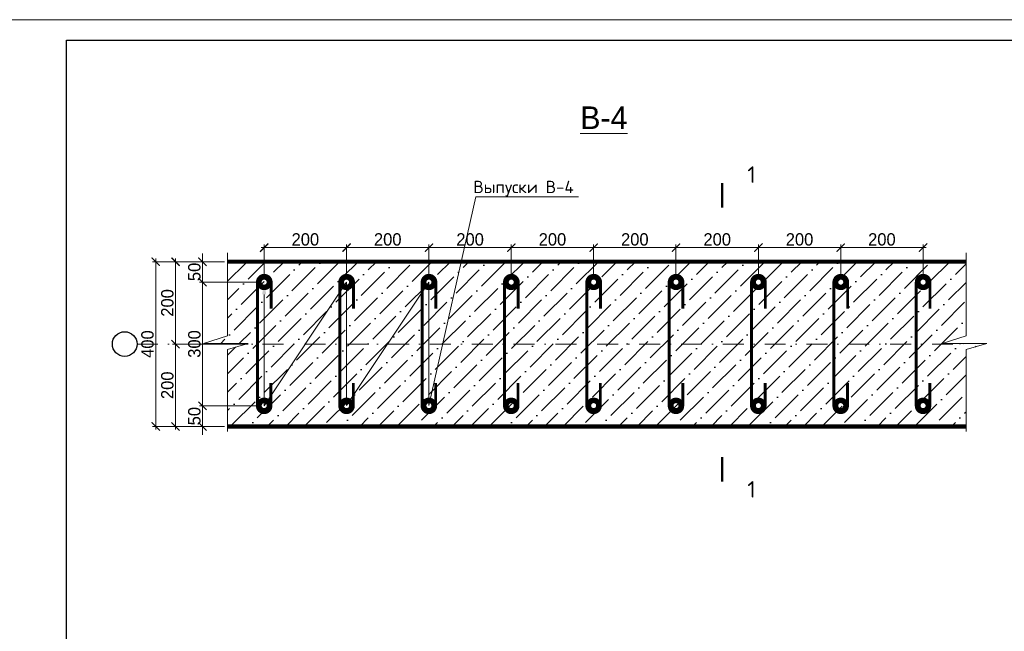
# Model space of a CAD drawing. Header units: millimetres. Extents: x -33345 to 4712671, y -3392 to 121473.
# Tile 196 of 256: x 1060054 to 1083964, y 59351 to 74201. Entities that reach past the tile are written whole.
import ezdxf
from ezdxf import colors
from ezdxf.entities.mleader import LeaderData, LeaderLine
from ezdxf.enums import TextEntityAlignment as Align
from ezdxf.math import Vec2, Vec3

# ---------------------------------------------------------------- set-up
doc = ezdxf.new("R2010")
doc.units = ezdxf.units.MM
doc.linetypes.add('DASHDOTX2', pattern=[50.8, 25.4, -12.7, 0, -12.7])
doc.layers.add('_линия', color=7, linetype='Continuous')
for name, color, linetype, lineweight in [('Lina', 7, 'Continuous', 20), ('Stena', 7, 'Continuous', 50), ('КЖ Текст', 250, 'Continuous', 15)]:
    doc.layers.add(name, color=color, linetype=linetype, lineweight=lineweight)
doc.styles.add('Arch-Dim', font='isocpeui.ttf', dxfattribs={"height": 200})
doc.styles.add('ISO', font='isocpeui.ttf')
doc.styles.add('RomanS', font='romans.shx')
doc.styles.add('X-U-RW-01$0$StyleROMANS', font='GOTHIC.TTF')
doc.dimstyles.new('Aec-Arch-M-100', dxfattribs={"dimscale": 100, "dimtxt": 2.5, "dimasz": 2, "dimexe": 1.5, "dimexo": 1.5, "dimgap": 0.8, "dimtad": 1, "dimdec": 0, "dimzin": 3, "dimdsep": 46, "dimtxsty": 'Arch-Dim', "dimblk": 'ARCHTICK', "dimcen": 2.5, "dimdle": 1.5, "dimazin": 2, "dimtfac": 0.75, "dimtdec": 0, "dimtix": 1, "dimtmove": 2, "dimatfit": 2, "dimfxl": 1, "dimtolj": 1, "dimtzin": 0, "dimarcsym": 0})

# ---------------------------------------------------------------- blocks, each defined once
blk = doc.blocks.new('_ArchTick')
at = {"color": 0, "linetype": 'ByBlock', "const_width": 0.15}
blk.add_lwpolyline([(-0.5, -0.5), (0.5, 0.5)], dxfattribs=at)
blk = doc.blocks.new('*D1600')
at = {"color": 0, "lineweight": 13, "transparency": 16777216}
for p, q in [((1065602, 66325), (1063763, 66325)), ((1063838, 64250), (1063838, 66400)), ((1065027, 64325), (1063763, 64325))]:
    blk.add_line(p, q, dxfattribs=at)
at = {"layer": 'Defpoints', "color": 0, "transparency": 16777216}
for p in [(1063838, 66325), (1065677, 66325), (1065102, 64325)]:
    blk.add_point(p, dxfattribs=at)
at = {"color": 0, "lineweight": 13, "transparency": 16777216, "xscale": 200, "yscale": 200, "zscale": 200}
for p, rotation in [((1063838, 66325), 90), ((1063838, 64325), 270)]:
    blk.add_blockref('_ArchTick', p, dxfattribs=dict(at, rotation=rotation))
at = {"color": 0, "lineweight": 13, "transparency": 16777216, "insert": (1063640, 65325), "char_height": 300, "attachment_point": 5, "rotation": 90, "style": 'X-U-RW-01$0$StyleROMANS'}
blk.add_mtext('\\A1;200', dxfattribs=at)
blk = doc.blocks.new('*D1601')
at = {"color": 0, "lineweight": 13, "transparency": 16777216}
for p, q in [((1063838, 66250), (1063838, 68400)), ((1065027, 68325), (1063763, 68325)), ((1065602, 66325), (1063763, 66325))]:
    blk.add_line(p, q, dxfattribs=at)
at = {"layer": 'Defpoints', "color": 0, "transparency": 16777216}
for p in [(1063838, 68325), (1065102, 68325), (1065677, 66325)]:
    blk.add_point(p, dxfattribs=at)
at = {"color": 0, "lineweight": 13, "transparency": 16777216, "xscale": 200, "yscale": 200, "zscale": 200}
for p, rotation in [((1063838, 68325), 90), ((1063838, 66325), 270)]:
    blk.add_blockref('_ArchTick', p, dxfattribs=dict(at, rotation=rotation))
at = {"color": 0, "lineweight": 13, "transparency": 16777216, "insert": (1063640, 67325), "char_height": 300, "attachment_point": 5, "rotation": 90, "style": 'X-U-RW-01$0$StyleROMANS'}
blk.add_mtext('\\A1;200', dxfattribs=at)
blk = doc.blocks.new('*D1602')
at = {"color": 0, "lineweight": 13, "transparency": 16777216}
for p, q in [((1063356, 64250), (1063356, 68400)), ((1065027, 68325), (1063281, 68325)), ((1065027, 64325), (1063281, 64325))]:
    blk.add_line(p, q, dxfattribs=at)
at = {"layer": 'Defpoints', "color": 0, "transparency": 16777216}
for p in [(1063356, 68325), (1065102, 68325), (1065102, 64325)]:
    blk.add_point(p, dxfattribs=at)
at = {"color": 0, "lineweight": 13, "transparency": 16777216, "xscale": 200, "yscale": 200, "zscale": 200}
for p, rotation in [((1063356, 68325), 90), ((1063356, 64325), 270)]:
    blk.add_blockref('_ArchTick', p, dxfattribs=dict(at, rotation=rotation))
at = {"color": 0, "lineweight": 13, "transparency": 16777216, "insert": (1063158, 66325), "char_height": 300, "attachment_point": 5, "rotation": 90, "style": 'X-U-RW-01$0$StyleROMANS'}
blk.add_mtext('\\A1;400', dxfattribs=at)
blk = doc.blocks.new('*D1603')
at = {"color": 0, "lineweight": 13, "transparency": 16777216}
for p, q in [((1065916, 68667), (1068066, 68667)), ((1065991, 67904), (1065991, 68742)), ((1067991, 67904), (1067991, 68742))]:
    blk.add_line(p, q, dxfattribs=at)
at = {"layer": 'Defpoints', "color": 0, "transparency": 16777216}
for p in [(1067991, 68667), (1065991, 67829), (1067991, 67829)]:
    blk.add_point(p, dxfattribs=at)
at = {"color": 0, "lineweight": 13, "transparency": 16777216, "xscale": 200, "yscale": 200, "zscale": 200, "rotation": 180}
blk.add_blockref('_ArchTick', (1065991, 68667), dxfattribs=at)
at = {"color": 0, "lineweight": 13, "transparency": 16777216, "xscale": 200, "yscale": 200, "zscale": 200}
blk.add_blockref('_ArchTick', (1067991, 68667), dxfattribs=at)
at = {"color": 0, "lineweight": 13, "transparency": 16777216, "insert": (1066991, 68865), "char_height": 300, "attachment_point": 5, "style": 'X-U-RW-01$0$StyleROMANS'}
blk.add_mtext('\\A1;200', dxfattribs=at)
blk = doc.blocks.new('*D1604')
at = {"color": 0, "lineweight": 13, "transparency": 16777216}
for p, q in [((1067916, 68667), (1070066, 68667)), ((1067991, 67904), (1067991, 68742)), ((1069991, 67904), (1069991, 68742))]:
    blk.add_line(p, q, dxfattribs=at)
at = {"layer": 'Defpoints', "color": 0, "transparency": 16777216}
for p in [(1069991, 68667), (1067991, 67829), (1069991, 67829)]:
    blk.add_point(p, dxfattribs=at)
at = {"color": 0, "lineweight": 13, "transparency": 16777216, "xscale": 200, "yscale": 200, "zscale": 200, "rotation": 180}
blk.add_blockref('_ArchTick', (1067991, 68667), dxfattribs=at)
at = {"color": 0, "lineweight": 13, "transparency": 16777216, "xscale": 200, "yscale": 200, "zscale": 200}
blk.add_blockref('_ArchTick', (1069991, 68667), dxfattribs=at)
at = {"color": 0, "lineweight": 13, "transparency": 16777216, "insert": (1068991, 68865), "char_height": 300, "attachment_point": 5, "style": 'X-U-RW-01$0$StyleROMANS'}
blk.add_mtext('\\A1;200', dxfattribs=at)
blk = doc.blocks.new('*D1605')
at = {"color": 0, "lineweight": 13, "transparency": 16777216}
for p, q in [((1069916, 68667), (1072066, 68667)), ((1069991, 67904), (1069991, 68742)), ((1071991, 67904), (1071991, 68742))]:
    blk.add_line(p, q, dxfattribs=at)
at = {"layer": 'Defpoints', "color": 0, "transparency": 16777216}
for p in [(1071991, 68667), (1069991, 67829), (1071991, 67829)]:
    blk.add_point(p, dxfattribs=at)
at = {"color": 0, "lineweight": 13, "transparency": 16777216, "xscale": 200, "yscale": 200, "zscale": 200, "rotation": 180}
blk.add_blockref('_ArchTick', (1069991, 68667), dxfattribs=at)
at = {"color": 0, "lineweight": 13, "transparency": 16777216, "xscale": 200, "yscale": 200, "zscale": 200}
blk.add_blockref('_ArchTick', (1071991, 68667), dxfattribs=at)
at = {"color": 0, "lineweight": 13, "transparency": 16777216, "insert": (1070991, 68865), "char_height": 300, "attachment_point": 5, "style": 'X-U-RW-01$0$StyleROMANS'}
blk.add_mtext('\\A1;200', dxfattribs=at)
blk = doc.blocks.new('*D1606')
at = {"color": 0, "lineweight": 13, "transparency": 16777216}
for p, q in [((1071916, 68667), (1074066, 68667)), ((1071991, 67904), (1071991, 68742)), ((1073991, 67904), (1073991, 68742))]:
    blk.add_line(p, q, dxfattribs=at)
at = {"layer": 'Defpoints', "color": 0, "transparency": 16777216}
for p in [(1073991, 68667), (1071991, 67829), (1073991, 67829)]:
    blk.add_point(p, dxfattribs=at)
at = {"color": 0, "lineweight": 13, "transparency": 16777216, "xscale": 200, "yscale": 200, "zscale": 200, "rotation": 180}
blk.add_blockref('_ArchTick', (1071991, 68667), dxfattribs=at)
at = {"color": 0, "lineweight": 13, "transparency": 16777216, "xscale": 200, "yscale": 200, "zscale": 200}
blk.add_blockref('_ArchTick', (1073991, 68667), dxfattribs=at)
at = {"color": 0, "lineweight": 13, "transparency": 16777216, "insert": (1072991, 68865), "char_height": 300, "attachment_point": 5, "style": 'X-U-RW-01$0$StyleROMANS'}
blk.add_mtext('\\A1;200', dxfattribs=at)
blk = doc.blocks.new('*D1607')
at = {"color": 0, "lineweight": 13, "transparency": 16777216}
for p, q in [((1073916, 68667), (1076066, 68667)), ((1073991, 67904), (1073991, 68742)), ((1075991, 67904), (1075991, 68742))]:
    blk.add_line(p, q, dxfattribs=at)
at = {"layer": 'Defpoints', "color": 0, "transparency": 16777216}
for p in [(1075991, 68667), (1073991, 67829), (1075991, 67829)]:
    blk.add_point(p, dxfattribs=at)
at = {"color": 0, "lineweight": 13, "transparency": 16777216, "xscale": 200, "yscale": 200, "zscale": 200, "rotation": 180}
blk.add_blockref('_ArchTick', (1073991, 68667), dxfattribs=at)
at = {"color": 0, "lineweight": 13, "transparency": 16777216, "xscale": 200, "yscale": 200, "zscale": 200}
blk.add_blockref('_ArchTick', (1075991, 68667), dxfattribs=at)
at = {"color": 0, "lineweight": 13, "transparency": 16777216, "insert": (1074991, 68865), "char_height": 300, "attachment_point": 5, "style": 'X-U-RW-01$0$StyleROMANS'}
blk.add_mtext('\\A1;200', dxfattribs=at)
blk = doc.blocks.new('*D1608')
at = {"color": 0, "lineweight": 13, "transparency": 16777216}
for p, q in [((1077916, 68667), (1080066, 68667)), ((1077991, 67904), (1077991, 68742)), ((1079991, 67904), (1079991, 68742))]:
    blk.add_line(p, q, dxfattribs=at)
at = {"layer": 'Defpoints', "color": 0, "transparency": 16777216}
for p in [(1079991, 68667), (1077991, 67829), (1079991, 67829)]:
    blk.add_point(p, dxfattribs=at)
at = {"color": 0, "lineweight": 13, "transparency": 16777216, "xscale": 200, "yscale": 200, "zscale": 200, "rotation": 180}
blk.add_blockref('_ArchTick', (1077991, 68667), dxfattribs=at)
at = {"color": 0, "lineweight": 13, "transparency": 16777216, "xscale": 200, "yscale": 200, "zscale": 200}
blk.add_blockref('_ArchTick', (1079991, 68667), dxfattribs=at)
at = {"color": 0, "lineweight": 13, "transparency": 16777216, "insert": (1078991, 68865), "char_height": 300, "attachment_point": 5, "style": 'X-U-RW-01$0$StyleROMANS'}
blk.add_mtext('\\A1;200', dxfattribs=at)
blk = doc.blocks.new('*D1609')
at = {"color": 0, "lineweight": 13, "transparency": 16777216}
for p, q in [((1079916, 68667), (1082066, 68667)), ((1079991, 67904), (1079991, 68742)), ((1081991, 67904), (1081991, 68742))]:
    blk.add_line(p, q, dxfattribs=at)
at = {"layer": 'Defpoints', "color": 0, "transparency": 16777216}
for p in [(1081991, 68667), (1079991, 67829), (1081991, 67829)]:
    blk.add_point(p, dxfattribs=at)
at = {"color": 0, "lineweight": 13, "transparency": 16777216, "xscale": 200, "yscale": 200, "zscale": 200, "rotation": 180}
blk.add_blockref('_ArchTick', (1079991, 68667), dxfattribs=at)
at = {"color": 0, "lineweight": 13, "transparency": 16777216, "xscale": 200, "yscale": 200, "zscale": 200}
blk.add_blockref('_ArchTick', (1081991, 68667), dxfattribs=at)
at = {"color": 0, "lineweight": 13, "transparency": 16777216, "insert": (1080991, 68865), "char_height": 300, "attachment_point": 5, "style": 'X-U-RW-01$0$StyleROMANS'}
blk.add_mtext('\\A1;200', dxfattribs=at)
blk = doc.blocks.new('*D1619')
at = {"color": 0, "lineweight": 13, "transparency": 16777216}
for p, q in [((1075916, 68667), (1078068, 68667)), ((1075991, 67904), (1075991, 68742)), ((1077993, 67903), (1077993, 68742))]:
    blk.add_line(p, q, dxfattribs=at)
at = {"layer": 'Defpoints', "color": 0, "transparency": 16777216}
for p in [(1077993, 68667), (1075991, 67829), (1077993, 67828)]:
    blk.add_point(p, dxfattribs=at)
at = {"color": 0, "lineweight": 13, "transparency": 16777216, "xscale": 200, "yscale": 200, "zscale": 200, "rotation": 180}
blk.add_blockref('_ArchTick', (1075991, 68667), dxfattribs=at)
at = {"color": 0, "lineweight": 13, "transparency": 16777216, "xscale": 200, "yscale": 200, "zscale": 200}
blk.add_blockref('_ArchTick', (1077993, 68667), dxfattribs=at)
at = {"color": 0, "lineweight": 13, "transparency": 16777216, "insert": (1076992, 68865), "char_height": 300, "attachment_point": 5, "style": 'X-U-RW-01$0$StyleROMANS'}
blk.add_mtext('\\A1;200', dxfattribs=at)
blk = doc.blocks.new('*D1620')
at = {"color": 0, "lineweight": 13, "transparency": 16777216}
for p, q in [((1065786, 64824), (1064418, 64824)), ((1064493, 64824), (1064493, 65024)), ((1064493, 64325), (1064493, 64824)), ((1064898, 64325), (1064418, 64325)), ((1064493, 64325), (1064493, 64125))]:
    blk.add_line(p, q, dxfattribs=at)
at = {"layer": 'Defpoints', "color": 0, "transparency": 16777216}
for p in [(1064493, 64824), (1065861, 64824), (1064973, 64325)]:
    blk.add_point(p, dxfattribs=at)
at = {"color": 0, "lineweight": 13, "transparency": 16777216, "xscale": 200, "yscale": 200, "zscale": 200}
for p, rotation in [((1064493, 64824), 270), ((1064493, 64325), 90)]:
    blk.add_blockref('_ArchTick', p, dxfattribs=dict(at, rotation=rotation))
at = {"color": 0, "lineweight": 13, "transparency": 16777216, "insert": (1064296, 64575), "char_height": 300, "attachment_point": 5, "rotation": 90, "style": 'X-U-RW-01$0$StyleROMANS'}
blk.add_mtext('\\A1;50', dxfattribs=at)
blk = doc.blocks.new('*D1621')
at = {"color": 0, "lineweight": 13, "transparency": 16777216}
for p, q in [((1064493, 64749), (1064493, 67904)), ((1065787, 67829), (1064418, 67829)), ((1065786, 64824), (1064418, 64824))]:
    blk.add_line(p, q, dxfattribs=at)
at = {"layer": 'Defpoints', "color": 0, "transparency": 16777216}
for p in [(1064493, 67829), (1065862, 67829), (1065861, 64824)]:
    blk.add_point(p, dxfattribs=at)
at = {"color": 0, "lineweight": 13, "transparency": 16777216, "xscale": 200, "yscale": 200, "zscale": 200}
for p, rotation in [((1064493, 67829), 90), ((1064493, 64824), 270)]:
    blk.add_blockref('_ArchTick', p, dxfattribs=dict(at, rotation=rotation))
at = {"color": 0, "lineweight": 13, "transparency": 16777216, "insert": (1064296, 66327), "char_height": 300, "attachment_point": 5, "rotation": 90, "style": 'X-U-RW-01$0$StyleROMANS'}
blk.add_mtext('\\A1;300', dxfattribs=at)
blk = doc.blocks.new('*D1622')
at = {"color": 0, "lineweight": 13, "transparency": 16777216}
for p, q in [((1064493, 68325), (1064493, 68525)), ((1064898, 68325), (1064418, 68325)), ((1064493, 67829), (1064493, 68325)), ((1065787, 67829), (1064418, 67829)), ((1064493, 67829), (1064493, 67629))]:
    blk.add_line(p, q, dxfattribs=at)
at = {"layer": 'Defpoints', "color": 0, "transparency": 16777216}
for p in [(1064493, 68325), (1064973, 68325), (1065862, 67829)]:
    blk.add_point(p, dxfattribs=at)
at = {"color": 0, "lineweight": 13, "transparency": 16777216, "xscale": 200, "yscale": 200, "zscale": 200}
for p, rotation in [((1064493, 68325), 270), ((1064493, 67829), 90)]:
    blk.add_blockref('_ArchTick', p, dxfattribs=dict(at, rotation=rotation))
at = {"color": 0, "lineweight": 13, "transparency": 16777216, "insert": (1064296, 68077), "char_height": 300, "attachment_point": 5, "rotation": 90, "style": 'X-U-RW-01$0$StyleROMANS'}
blk.add_mtext('\\A1;50', dxfattribs=at)
blk = doc.blocks.new('tryu')
at = {"layer": 'Lina', "ltscale": 10}
blk.add_lwpolyline([(-43721760, 22818632), (-43721760, 22788932), (-43763760, 22788932), (-43763760, 22818632)], close=True, dxfattribs=at)
at = {"layer": 'Lina', "lineweight": 30, "ltscale": 10}
blk.add_lwpolyline([(-43722260, 22818132), (-43722260, 22789432), (-43761760, 22789432), (-43761760, 22818132)], close=True, dxfattribs=at)

msp = doc.modelspace()

# ---------------------------------------------------------------- hatches: boundary and pattern name
at = {"lineweight": 25, "transparency": 33554472}
h = msp.add_hatch(dxfattribs=at)
h.set_pattern_fill('ANSI36', color=256, scale=100)
h.set_pattern_definition([(45, (860119.7, 450178.64), (168.3798, 617.3926), [793.75, -158.75, 0, -158.75])])
h.paths.add_polyline_path([(1083034.05, 66525.213), (1083034.05, 68325.117), (1065101.645, 68325.117), (1065101.645, 66525.213), (1064520.732, 66338.993), (1065604.205, 66338.993), (1065101.645, 66194.155), (1065101.645, 64325.117), (1083034.05, 64325.117), (1083034.05, 66194.155), (1083536.609, 66338.993), (1082453.136, 66338.993)])

# ---------------------------------------------------------------- linework, layer by layer
at = {"lineweight": 25}
for points in [[(1077111.625, 69639.922, 60, 60, 0), (1077111.625, 70239.922, 60, 60, 0), (1077111.625, 70039.922, 0, 80, 0), (1077511.625, 70039.922, 0, 0, 0), (1078111.625, 70039.922, 0, 0, 0)], [(1077111.625, 63587.449, 60, 60, 0), (1077111.625, 62987.449, 60, 60, 0), (1077111.625, 63187.449, 0, 80, 0), (1077511.625, 63187.449, 0, 0, 0), (1078111.625, 63187.449, 0, 0, 0)]]:
    msp.add_lwpolyline(points, format="xyseb", dxfattribs=at)
at = {"linetype": 'DASHDOTX2', "lineweight": 5, "ltscale": 20}
msp.add_lwpolyline([(1062903.661, 66325.117), (1083034.05, 66325.117)], dxfattribs=at)
at = {"layer": '_линия', "lineweight": 0, "ltscale": 100}
for points in [[(1065101.645, 68540.785), (1065101.645, 66525.213), (1064520.732, 66338.993), (1065604.205, 66338.993), (1065101.645, 66194.155), (1065101.645, 64199.355)], [(1083034.05, 68540.785), (1083034.05, 66525.213), (1082453.136, 66338.993), (1083536.609, 66338.993), (1083034.05, 66194.155), (1083034.05, 64199.355)]]:
    msp.add_lwpolyline(points, dxfattribs=at)
at = {"layer": '_линия', "color": 18, "lineweight": 0, "ltscale": 100, "true_color": 0x260000, "const_width": 100}
for points in [[(1065101.645, 68325.117), (1083034.05, 68325.117)], [(1065101.645, 64325.117), (1083034.05, 64325.117)]]:
    msp.add_lwpolyline(points, dxfattribs=at)
at = {"layer": '_линия', "color": 219, "lineweight": 0, "ltscale": 100, "true_color": 0x642165, "const_width": 70.679}
for points in [[(1066159.772, 67182.15), (1066159.772, 67827.632, 1), (1065825.804, 67827.632), (1065825.804, 64824.35, 1), (1066154.629, 64824.35), (1066154.629, 65380.619)], [(1068159.772, 67182.15), (1068159.772, 67827.632, 1), (1067825.804, 67827.632), (1067825.804, 64824.35, 1), (1068154.629, 64824.35), (1068154.629, 65380.619)], [(1070159.772, 67182.15), (1070159.772, 67827.632, 1), (1069825.804, 67827.632), (1069825.804, 64824.35, 1), (1070154.629, 64824.35), (1070154.629, 65380.619)], [(1072159.772, 67182.15), (1072159.772, 67827.632, 1), (1071825.804, 67827.632), (1071825.804, 64824.35, 1), (1072154.629, 64824.35), (1072154.629, 65380.619)], [(1074159.772, 67182.15), (1074159.772, 67827.632, 1), (1073825.804, 67827.632), (1073825.804, 64824.35, 1), (1074154.629, 64824.35), (1074154.629, 65380.619)], [(1076159.772, 67182.15), (1076159.772, 67827.632, 1), (1075825.804, 67827.632), (1075825.804, 64824.35, 1), (1076154.629, 64824.35), (1076154.629, 65380.619)], [(1078159.772, 67182.15), (1078159.772, 67827.632, 1), (1077825.804, 67827.632), (1077825.804, 64824.35, 1), (1078154.629, 64824.35), (1078154.629, 65380.619)], [(1080159.772, 67182.15), (1080159.772, 67827.632, 1), (1079825.804, 67827.632), (1079825.804, 64824.35, 1), (1080154.629, 64824.35), (1080154.629, 65380.619)], [(1082159.772, 67182.15), (1082159.772, 67827.632, 1), (1081825.804, 67827.632), (1081825.804, 64824.35, 1), (1082154.629, 64824.35), (1082154.629, 65380.619)]]:
    msp.add_lwpolyline(points, format="xyb", dxfattribs=at)
at = {"layer": '_линия', "color": 5, "lineweight": 0, "ltscale": 100, "const_width": 254.478}
for points in [[(1065991.259, 67896.004, -1), (1065991.259, 67762.227, -1), (1065991.259, 67896.004)], [(1067991.259, 67896.004, -1), (1067991.259, 67762.227, -1), (1067991.259, 67896.004)], [(1069991.259, 67896.004, -1), (1069991.259, 67762.227, -1), (1069991.259, 67896.004)], [(1071991.259, 67896.004, -1), (1071991.259, 67762.227, -1), (1071991.259, 67896.004)], [(1073991.259, 67896.004, -1), (1073991.259, 67762.227, -1), (1073991.259, 67896.004)], [(1075991.259, 67896.004, -1), (1075991.259, 67762.227, -1), (1075991.259, 67896.004)], [(1077991.259, 67896.004, -1), (1077991.259, 67762.227, -1), (1077991.259, 67896.004)], [(1079991.259, 67896.004, -1), (1079991.259, 67762.227, -1), (1079991.259, 67896.004)], [(1081991.259, 67896.004, -1), (1081991.259, 67762.227, -1), (1081991.259, 67896.004)], [(1065991.259, 64898.026, -1), (1065991.259, 64764.248, -1), (1065991.259, 64898.026)], [(1067991.259, 64898.026, -1), (1067991.259, 64764.248, -1), (1067991.259, 64898.026)], [(1069991.259, 64898.026, -1), (1069991.259, 64764.248, -1), (1069991.259, 64898.026)], [(1071991.259, 64898.026, -1), (1071991.259, 64764.248, -1), (1071991.259, 64898.026)], [(1073991.259, 64898.026, -1), (1073991.259, 64764.248, -1), (1073991.259, 64898.026)], [(1075991.259, 64898.026, -1), (1075991.259, 64764.248, -1), (1075991.259, 64898.026)], [(1077991.259, 64898.026, -1), (1077991.259, 64764.248, -1), (1077991.259, 64898.026)], [(1079991.259, 64898.026, -1), (1079991.259, 64764.248, -1), (1079991.259, 64898.026)], [(1081991.259, 64898.026, -1), (1081991.259, 64764.248, -1), (1081991.259, 64898.026)]]:
    msp.add_lwpolyline(points, format="xyb", dxfattribs=at)
at = {"layer": 'Stena', "color": 7, "lineweight": 25}
msp.add_circle((1062603.661, 66325.117), 300, dxfattribs=at)

# ---------------------------------------------------------------- block references
msp.add_blockref('tryu', (44822951.634, -22744430.79))

# ---------------------------------------------------------------- texts
at = {"lineweight": 25, "style": 'RomanS'}
for p in [(1077723.731, 70639.922), (1077723.731, 62997.213)]:
    msp.add_text('1', height=400, dxfattribs=at).set_placement(p, align=Align.TOP_LEFT)
at = {"insert": (351439.431, 62275.551), "char_height": 500, "width": 9875.6458, "attachment_point": 1, "style": 'ISO'}
msp.add_mtext('\\pi4343.31532;{\\LА-А\\P\\pi0;Армирование приямка. M 1:20}', dxfattribs=at)
at = {"layer": 'КЖ Текст', "color": 0, "style": 'X-U-RW-01$0$StyleROMANS'}
msp.add_text('%%UВ-4', height=550, dxfattribs=at).set_placement((1074239.038, 71546.29), align=Align.CENTER)

# ---------------------------------------------------------------- dimensions: what is measured, and where the dimension line sits
at = {"lineweight": 13}
for base, p1, p2, picture, middle in [((1067991.259, 68667.339), (1065991.259, 67829.115), (1067991.259, 67829.115), '*D1603', (1066991.259, 68864.885)), ((1069991.259, 68667.339), (1067991.259, 67829.115), (1069991.259, 67829.115), '*D1604', (1068991.259, 68864.885)), ((1071991.259, 68667.339), (1069991.259, 67829.115), (1071991.259, 67829.115), '*D1605', (1070991.259, 68864.885)), ((1073991.259, 68667.339), (1071991.259, 67829.115), (1073991.259, 67829.115), '*D1606', (1072991.259, 68864.885)), ((1075991.259, 68667.339), (1073991.259, 67829.115), (1075991.259, 67829.115), '*D1607', (1074991.259, 68864.885)), ((1077992.788, 68667.339), (1075991.259, 67829.115), (1077992.788, 67827.632), '*D1619', (1076992.023, 68864.885)), ((1079991.259, 68667.339), (1077991.259, 67829.115), (1079991.259, 67829.115), '*D1608', (1078991.259, 68864.885)), ((1081991.259, 68667.339), (1079991.259, 67829.115), (1081991.259, 67829.115), '*D1609', (1080991.259, 68864.885))]:
    dim = msp.add_linear_dim(base=base, p1=p1, p2=p2, dimstyle='Aec-Arch-M-100', override={"dimscale": 50, "dimtxt": 6, "dimasz": 4, "dimlfac": 0.1, "dimtxsty": 'X-U-RW-01$0$StyleROMANS', "dimlwd": 13, "dimlwe": 13}, dxfattribs=at)
    dim.commit()
    dim.dimension.update_dxf_attribs({"geometry": picture, "text_midpoint": middle})
for base, p1, p2, picture, middle in [((1063356.021, 68325.117), (1065101.645, 64325.117), (1065101.645, 68325.117), '*D1602', (1063158.475, 66325.117)), ((1063837.77, 68325.117), (1065676.622, 66325.117), (1065101.645, 68325.117), '*D1601', (1063640.224, 67325.117)), ((1064493.446, 68325.117), (1065862.318, 67829.115), (1064972.705, 68325.117), '*D1622', (1064295.9, 68077.116)), ((1064493.446, 67829.115), (1065861.276, 64824.35), (1065862.318, 67829.115), '*D1621', (1064295.9, 66326.733)), ((1063837.77, 66325.117), (1065101.645, 64325.117), (1065676.622, 66325.117), '*D1600', (1063640.224, 65325.117)), ((1064493.446, 64824.35), (1064972.705, 64325.117), (1065861.276, 64824.35), '*D1620', (1064295.9, 64574.733))]:
    dim = msp.add_linear_dim(base=base, p1=p1, p2=p2, angle=90, dimstyle='Aec-Arch-M-100', override={"dimscale": 50, "dimtxt": 6, "dimasz": 4, "dimlfac": 0.1, "dimtxsty": 'X-U-RW-01$0$StyleROMANS', "dimlwd": 13, "dimlwe": 13}, dxfattribs=at)
    dim.commit()
    dim.dimension.update_dxf_attribs({"geometry": picture, "text_midpoint": middle})

# ---------------------------------------------------------------- leaders
at = {"lineweight": 13, "ltscale": 100}
ml = msp.add_multileader_mtext('Standard', dxfattribs=at)
ml.set_content('{\\fISOCPEUR|b0|i0|c204|p34;\\C7;Выпуски В-\\fISOCPEUR|b0|i0|c0|p34;4}', color=256, style='X-U-RW-01$0$StyleROMANS')
ml.set_leader_properties(lineweight=13)
ml.build(insert=Vec2(0, 0))
ml.multileader.update_dxf_attribs({"text_left_attachment_type": 6, "text_right_attachment_type": 6, "dogleg_length": 0.36, "arrow_head_size": 300})
ctx = ml.context
ctx.base_point, ctx.char_height, ctx.arrow_head_size, ctx.plane_origin = Vec3(1071131.528, 69900.039), 300, 300, Vec3(1069326.577, 68652.076)
ctx.left_attachment, ctx.right_attachment, ctx.text_align_type = 6, 6, 1
notes = []
notes.append((ctx, [(1, (1, 1, 0), (1071131.168, 69900.039), (1, 0), 0.36, [(5, [(1065991.259, 67829.115), (1065990.216, 64824.35), (1067991.259, 67829.115), (1067991.259, 64831.137), (1069991.259, 67829.115), (1069991.259, 64831.137)], 0, [])])]))
ctx.mtext.insert, ctx.mtext.alignment, ctx.mtext.flow_direction = Vec3(1072288.528, 70290.039), 2, 5
for ctx, leaders in notes:
    for number, flags, end, landing, length, lines in leaders:
        leader = LeaderData()
        leader.index, (leader.has_last_leader_line, leader.has_dogleg_vector, leader.attachment_direction) = number, flags
        leader.last_leader_point, leader.dogleg_vector, leader.dogleg_length = Vec3(end), Vec3(landing), length
        for number, points, colour, breaks in lines:
            line = LeaderLine()
            line.index, line.vertices, line.color, line.breaks = number, Vec3.list(points), colors.encode_raw_color(colour), breaks
            leader.lines.append(line)
        ctx.leaders.append(leader)

doc.saveas('drawing.dxf')
